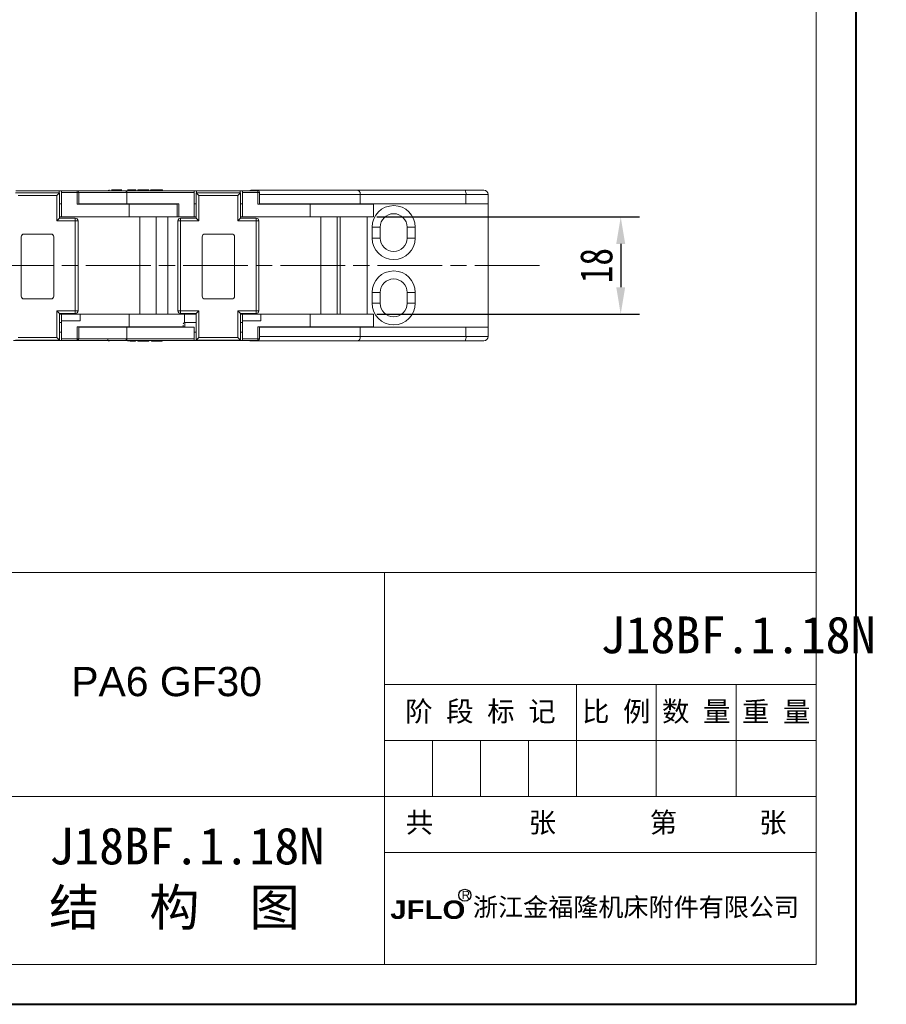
# Model space of a CAD drawing. Header units: millimetres. Extents: x 2978 to 3606, y -417 to 23.
# Tile 10 of 28: x 3445 to 3606, y -417 to -234. Entities that reach past the tile are written whole.
import ezdxf

# ---------------------------------------------------------------- set-up
doc = ezdxf.new("R2010")
doc.units = ezdxf.units.MM
for name, pattern in [('ACAD_ISO08W100', [36, 24, -3, 6, -3]), ('CENTER', [0.6, 0.375, -0.075, 0.075, -0.075]), ('CENTER2', [28.575, 19.05, -3.175, 3.175, -3.175])]:
    doc.linetypes.add(name, pattern=pattern)
for name, color, linetype, lineweight in [('中心线', 1, 'CENTER', 25), ('标注', 1, 'Continuous', 13), ('标注线', 7, 'Continuous', 15)]:
    doc.layers.add(name, color=color, linetype=linetype, lineweight=lineweight)
doc.styles.get("Standard").update_dxf_attribs({"font": '仿宋_GB2312.ttf', "width": 0.8})
doc.styles.add('样式 6', font='仿宋_GB2312.ttf')
doc.dimstyles.new('副本 ISO-25.1', dxfattribs={"dimtxt": 6, "dimasz": 5, "dimexe": 3.5, "dimexo": 0.625, "dimgap": 1.5, "dimtad": 1, "dimdsep": 46, "dimtxsty": 'Standard', "dimcen": 2.5, "dimadec": 0, "dimazin": 0, "dimtfac": 1, "dimtmove": 0, "dimatfit": 3, "dimfxl": 0, "dimarcsym": 0})

# ---------------------------------------------------------------- blocks, each defined once
blk = doc.blocks.new('*D207')
at = {"color": 0, "lineweight": -2}
for p, q in [((3511.43, -270.97), (3560.1, -270.97)), ((3556.6, -275.97), (3556.6, -283.97)), ((3511.43, -288.97), (3560.1, -288.97))]:
    blk.add_line(p, q, dxfattribs=at)
at = {"color": 0, "lineweight": 9}
for points in [[(3555.77, -275.97), (3557.43, -275.97), (3556.6, -270.97)], [(3555.77, -283.97), (3557.43, -283.97), (3556.6, -288.97)]]:
    blk.add_solid(points, dxfattribs=at)
at = {"layer": 'Defpoints', "color": 0, "lineweight": 9}
for p in [(3510.8, -270.97), (3510.8, -288.97), (3556.6, -288.97)]:
    blk.add_point(p, dxfattribs=at)
at = {"color": 0, "lineweight": 9, "insert": (3552.1, -279.97), "char_height": 6, "attachment_point": 5, "rotation": 90}
blk.add_mtext('18', dxfattribs=at)

msp = doc.modelspace()

# ---------------------------------------------------------------- linework, layer by layer
at = {"color": 7, "lineweight": 40}
for p, q in [((3600.195, -416.77), (3600.195, 22.907)), ((2978.429, -416.77), (3600.195, -416.77))]:
    msp.add_line(p, q, dxfattribs=at)
at = {"color": 7, "lineweight": 13}
for p, q in [((3592.793, -409.368), (3592.793, 15.505)), ((3261.162, -336.829), (3592.793, -336.829)), ((3326.322, -409.368), (3592.793, -409.368))]:
    msp.add_line(p, q, dxfattribs=at)
at = {"color": 7, "linetype": 'Continuous', "lineweight": 15}
for p, q in [((3444.539, -266.116), (3452.622, -266.116)), ((3452.622, -266.116), (3452.622, -266.486)), ((3452.622, -266.116), (3453.051, -266.116)), ((3453.051, -266.116), (3455.902, -266.116)), ((3453.051, -266.116), (3453.051, -266.42)), ((3455.902, -266.42), (3455.902, -266.116)), ((3465.034, -266.116), (3455.902, -266.116)), ((3465.043, -266.118), (3465.029, -266.137)), ((3465.034, -266.116), (3465.108, -266.116)), ((3465.108, -266.116), (3465.108, -266.307)), ((3465.108, -266.116), (3477.61, -266.116)), ((3465.235, -265.965), (3466.4, -265.965)), ((3465.552, -266.015), (3465.348, -266.015)), ((3466.072, -266.116), (3465.552, -266.015)), ((3466.4, -266.116), (3466.4, -265.965)), ((3466.4, -265.965), (3466.777, -265.965)), ((3466.777, -265.965), (3466.777, -266.116)), ((3467.161, -265.965), (3467.161, -266.116)), ((3467.161, -265.965), (3469.215, -265.965)), ((3469.215, -266.116), (3469.215, -265.965)), ((3469.524, -265.965), (3469.524, -266.116)), ((3469.818, -266.116), (3469.818, -265.965)), ((3471.711, -266.116), (3471.711, -265.965)), ((3477.61, -266.42), (3477.61, -266.116)), ((3477.61, -266.116), (3478.039, -266.116)), ((3478.039, -266.486), (3478.039, -266.116)), ((3478.039, -266.116), (3486.122, -266.116)), ((3486.122, -266.116), (3486.122, -266.486)), ((3486.122, -266.116), (3486.551, -266.116)), ((3486.551, -266.116), (3489.402, -266.116)), ((3486.551, -266.116), (3486.551, -266.42)), ((3507.91, -266.029), (3488.11, -266.029)), ((3489.402, -266.42), (3489.402, -266.116)), ((3527.79, -266.029), (3507.91, -266.029)), ((3444.48, -266.486), (3452.68, -266.486)), ((3444.98, -266.986), (3452.18, -266.986)), ((3452.18, -266.986), (3452.68, -266.486)), ((3452.18, -266.986), (3452.18, -271.686)), ((3452.68, -271.186), (3452.68, -266.486)), ((3453.051, -270.966), (3453.051, -266.42)), ((3453.051, -266.42), (3455.902, -266.42)), ((3455.902, -266.42), (3455.902, -268.591)), ((3456.205, -266.42), (3455.902, -266.42)), ((3465.021, -266.416), (3456.205, -266.416)), ((3456.205, -268.591), (3456.205, -266.42)), ((3465.097, -266.418), (3465.021, -266.416)), ((3465.114, -266.42), (3465.103, -266.42)), ((3465.103, -268.541), (3465.103, -266.42)), ((3465.108, -266.307), (3465.114, -266.42)), ((3465.114, -266.42), (3477.61, -266.42)), ((3465.114, -268.541), (3465.114, -266.42)), ((3477.61, -266.42), (3477.61, -270.966)), ((3478.48, -266.986), (3477.98, -266.486)), ((3477.98, -266.486), (3477.98, -271.186)), ((3477.98, -266.486), (3486.18, -266.486)), ((3478.48, -271.686), (3478.48, -266.986)), ((3478.48, -266.986), (3485.68, -266.986)), ((3485.68, -266.986), (3486.18, -266.486)), ((3485.68, -266.986), (3485.68, -271.686)), ((3486.18, -271.186), (3486.18, -266.486)), ((3486.551, -266.42), (3489.402, -266.42)), ((3486.551, -270.966), (3486.551, -266.42)), ((3489.402, -266.42), (3489.402, -268.591)), ((3489.705, -266.42), (3489.402, -266.42)), ((3489.705, -268.591), (3489.705, -266.42)), ((3508.366, -266.829), (3489.705, -266.829)), ((3508.366, -268.541), (3508.366, -266.829)), ((3527.943, -266.829), (3508.366, -266.829)), ((3527.943, -266.829), (3527.943, -268.541)), ((3532.05, -266.829), (3527.943, -266.829)), ((3532.05, -268.541), (3532.05, -266.829)), ((3453.051, -268.541), (3452.68, -268.541)), ((3455.902, -268.591), (3465.552, -268.591)), ((3456.205, -268.541), (3465.103, -268.541)), ((3459.985, -268.541), (3459.985, -268.591)), ((3460.257, -268.591), (3460.257, -268.541)), ((3461.585, -268.541), (3461.585, -268.591)), ((3465.103, -268.541), (3465.114, -268.541)), ((3465.114, -268.541), (3474.759, -268.541)), ((3465.552, -268.591), (3465.552, -270.966)), ((3465.552, -268.591), (3474.456, -268.591)), ((3469.519, -268.591), (3469.519, -268.541)), ((3474.456, -268.541), (3474.456, -270.966)), ((3474.759, -270.966), (3474.759, -268.541)), ((3477.98, -268.541), (3477.61, -268.541)), ((3486.551, -268.541), (3486.18, -268.541)), ((3489.402, -268.591), (3499.052, -268.591)), ((3508.366, -268.541), (3489.705, -268.541)), ((3493.485, -268.541), (3493.485, -268.591)), ((3493.757, -268.591), (3493.757, -268.541)), ((3495.085, -268.541), (3495.085, -268.591)), ((3499.052, -268.591), (3499.052, -270.966)), ((3499.052, -268.591), (3510.802, -268.591)), ((3503.019, -268.591), (3503.019, -268.541)), ((3504.627, -268.591), (3504.627, -268.541)), ((3527.943, -268.541), (3508.366, -268.541)), ((3509.65, -268.541), (3509.65, -268.591)), ((3510.802, -270.966), (3510.802, -268.591)), ((3532.05, -268.541), (3527.943, -268.541)), ((3532.05, -268.541), (3532.05, -279.966)), ((3452.68, -271.186), (3452.18, -271.686)), ((3453.051, -270.966), (3452.68, -270.966)), ((3455.58, -271.186), (3452.68, -271.186)), ((3465.552, -270.966), (3453.051, -270.966)), ((3455.58, -271.686), (3455.58, -271.186)), ((3465.552, -270.966), (3474.456, -270.966)), ((3467.555, -270.966), (3467.555, -279.966)), ((3470.568, -279.966), (3470.568, -270.966)), ((3472.709, -270.966), (3472.709, -279.966)), ((3474.759, -270.966), (3474.456, -270.966)), ((3477.61, -270.966), (3474.759, -270.966)), ((3475.08, -271.186), (3475.08, -271.686)), ((3477.98, -271.186), (3475.08, -271.186)), ((3477.98, -270.966), (3477.61, -270.966)), ((3478.48, -271.686), (3477.98, -271.186)), ((3486.18, -271.186), (3485.68, -271.686)), ((3486.551, -270.966), (3486.18, -270.966)), ((3489.08, -271.186), (3486.18, -271.186)), ((3499.052, -270.966), (3486.551, -270.966)), ((3489.08, -271.686), (3489.08, -271.186)), ((3499.052, -270.966), (3510.802, -270.966)), ((3501.055, -270.966), (3501.055, -279.966)), ((3504.068, -279.966), (3504.068, -270.966)), ((3504.627, -279.966), (3504.627, -270.966)), ((3509.65, -270.966), (3509.65, -279.966)), ((3452.18, -271.686), (3455.58, -271.686)), ((3455.58, -271.686), (3455.58, -279.966)), ((3456.08, -271.686), (3455.58, -271.686)), ((3456.08, -271.686), (3456.08, -279.966)), ((3474.58, -279.966), (3474.58, -271.686)), ((3475.08, -271.686), (3474.58, -271.686)), ((3475.08, -279.966), (3475.08, -271.686)), ((3475.08, -271.686), (3478.48, -271.686)), ((3485.68, -271.686), (3489.08, -271.686)), ((3489.08, -271.686), (3489.08, -279.966)), ((3489.58, -271.686), (3489.08, -271.686)), ((3489.58, -271.686), (3489.58, -279.966)), ((3510.55, -274.866), (3510.55, -272.866)), ((3512.05, -272.866), (3510.55, -272.866)), ((3512.05, -274.866), (3512.05, -272.866)), ((3517.05, -272.866), (3517.05, -274.866)), ((3518.55, -272.866), (3517.05, -272.866)), ((3518.55, -272.866), (3518.55, -274.866)), ((3445.58, -274.636), (3445.58, -285.636)), ((3451.08, -274.136), (3446.08, -274.136)), ((3451.58, -285.636), (3451.58, -274.636)), ((3479.08, -274.636), (3479.08, -285.636)), ((3484.58, -274.136), (3479.58, -274.136)), ((3485.08, -285.636), (3485.08, -274.636)), ((3510.55, -274.866), (3512.05, -274.866)), ((3517.05, -274.866), (3518.55, -274.866)), ((3455.58, -279.966), (3455.58, -288.342)), ((3456.08, -279.966), (3456.08, -288.342)), ((3467.555, -279.966), (3467.555, -288.966)), ((3470.568, -288.966), (3470.568, -279.966)), ((3472.709, -279.966), (3472.709, -288.966)), ((3474.58, -288.342), (3474.58, -279.966)), ((3475.08, -288.342), (3475.08, -279.966)), ((3489.08, -279.966), (3489.08, -288.342)), ((3489.58, -279.966), (3489.58, -288.342)), ((3501.055, -279.966), (3501.055, -288.966)), ((3504.068, -288.966), (3504.068, -279.966)), ((3504.627, -288.966), (3504.627, -279.966)), ((3509.65, -279.966), (3509.65, -288.966)), ((3532.05, -279.966), (3532.05, -291.391)), ((3446.08, -286.136), (3451.08, -286.136)), ((3479.58, -286.136), (3484.58, -286.136)), ((3510.55, -286.954), (3510.55, -284.954)), ((3512.05, -284.954), (3510.55, -284.954)), ((3512.05, -286.954), (3512.05, -284.954)), ((3518.55, -284.954), (3517.05, -284.954)), ((3517.05, -284.954), (3517.05, -286.954)), ((3518.55, -284.954), (3518.55, -286.954)), ((3510.55, -286.954), (3512.05, -286.954)), ((3517.05, -286.954), (3518.55, -286.954)), ((3455.58, -288.342), (3452.18, -288.342)), ((3452.18, -288.342), (3452.18, -293.286)), ((3452.68, -288.842), (3452.18, -288.342)), ((3452.68, -288.842), (3455.58, -288.842)), ((3452.68, -293.786), (3452.68, -288.842)), ((3452.68, -288.966), (3453.051, -288.966)), ((3453.051, -288.966), (3456.461, -288.966)), ((3453.051, -290.178), (3453.051, -288.966)), ((3455.58, -288.342), (3456.08, -288.342)), ((3455.58, -288.842), (3455.58, -288.342)), ((3456.461, -290.178), (3456.461, -288.966)), ((3456.461, -288.966), (3465.552, -288.966)), ((3465.552, -288.966), (3465.552, -291.341)), ((3475.814, -288.966), (3465.552, -288.966)), ((3474.58, -288.342), (3475.08, -288.342)), ((3478.48, -288.342), (3475.08, -288.342)), ((3475.08, -288.342), (3475.08, -288.842)), ((3475.08, -288.842), (3477.98, -288.842)), ((3475.814, -290.492), (3475.814, -288.966)), ((3475.814, -288.966), (3477.98, -288.966)), ((3477.98, -288.842), (3478.48, -288.342)), ((3477.98, -288.842), (3477.98, -293.786)), ((3478.48, -293.286), (3478.48, -288.342)), ((3489.08, -288.342), (3485.68, -288.342)), ((3485.68, -288.342), (3485.68, -293.286)), ((3486.18, -288.842), (3485.68, -288.342)), ((3486.18, -288.842), (3489.08, -288.842)), ((3486.18, -293.786), (3486.18, -288.842)), ((3486.18, -288.966), (3486.551, -288.966)), ((3486.551, -288.966), (3489.961, -288.966)), ((3486.551, -290.178), (3486.551, -288.966)), ((3489.08, -288.342), (3489.58, -288.342)), ((3489.08, -288.842), (3489.08, -288.342)), ((3489.961, -290.178), (3489.961, -288.966)), ((3489.961, -288.966), (3499.052, -288.966)), ((3499.052, -288.966), (3499.052, -291.341)), ((3510.802, -288.966), (3499.052, -288.966)), ((3510.802, -291.341), (3510.802, -288.966)), ((3453.051, -290.481), (3452.68, -290.481)), ((3453.051, -290.178), (3456.461, -290.178)), ((3453.051, -293.512), (3453.051, -290.178)), ((3465.552, -291.341), (3455.902, -291.341)), ((3455.902, -291.341), (3455.902, -293.512)), ((3456.205, -293.512), (3456.205, -291.341)), ((3465.103, -291.391), (3456.205, -291.391)), ((3459.985, -291.341), (3459.985, -291.391)), ((3460.257, -291.391), (3460.257, -291.341)), ((3461.585, -291.341), (3461.585, -291.391)), ((3465.108, -293.513), (3465.108, -291.391)), ((3477.61, -291.391), (3465.114, -291.391)), ((3465.552, -291.341), (3475.814, -291.341)), ((3469.519, -291.391), (3469.519, -291.341)), ((3477.98, -290.481), (3475.892, -290.481)), ((3477.61, -291.391), (3477.61, -293.512)), ((3486.551, -290.481), (3486.18, -290.481)), ((3486.551, -290.178), (3489.961, -290.178)), ((3486.551, -293.512), (3486.551, -290.178)), ((3499.052, -291.341), (3489.402, -291.341)), ((3489.402, -291.341), (3489.402, -293.512)), ((3489.705, -293.512), (3489.705, -291.341)), ((3489.705, -291.391), (3508.366, -291.391)), ((3493.485, -291.341), (3493.485, -291.391)), ((3493.757, -291.391), (3493.757, -291.341)), ((3495.085, -291.341), (3495.085, -291.391)), ((3499.052, -291.341), (3510.802, -291.341)), ((3503.019, -291.391), (3503.019, -291.341)), ((3504.627, -291.391), (3504.627, -291.341)), ((3508.366, -291.391), (3508.366, -293.102)), ((3508.366, -291.391), (3527.943, -291.391)), ((3509.65, -291.341), (3509.65, -291.391)), ((3527.943, -291.391), (3527.943, -293.102)), ((3527.943, -291.391), (3532.05, -291.391)), ((3532.05, -291.391), (3532.05, -293.102)), ((3452.18, -293.286), (3444.98, -293.286)), ((3452.68, -293.786), (3452.18, -293.286)), ((3452.68, -292.3), (3453.051, -292.3)), ((3455.902, -293.512), (3453.051, -293.512)), ((3453.051, -293.512), (3453.051, -293.815)), ((3455.902, -293.815), (3455.902, -293.512)), ((3455.902, -293.512), (3456.205, -293.512)), ((3456.205, -293.515), (3465.021, -293.515)), ((3465.021, -293.515), (3465.106, -293.513)), ((3477.61, -293.512), (3465.106, -293.513)), ((3477.61, -292.3), (3477.98, -292.3)), ((3477.61, -293.815), (3477.61, -293.512)), ((3477.98, -293.786), (3478.48, -293.286)), ((3485.68, -293.286), (3478.48, -293.286)), ((3486.18, -293.786), (3485.68, -293.286)), ((3486.18, -292.3), (3486.551, -292.3)), ((3489.402, -293.512), (3486.551, -293.512)), ((3486.551, -293.512), (3486.551, -293.815)), ((3489.402, -293.815), (3489.402, -293.512)), ((3489.402, -293.512), (3489.705, -293.512)), ((3489.705, -293.102), (3508.366, -293.102)), ((3508.366, -293.102), (3527.943, -293.102)), ((3527.943, -293.102), (3532.05, -293.102)), ((3453.051, -293.815), (3444.11, -293.815)), ((3444.48, -293.786), (3452.68, -293.786)), ((3455.902, -293.815), (3453.051, -293.815)), ((3465.029, -293.795), (3465.044, -293.813)), ((3465.108, -293.815), (3465.034, -293.815)), ((3465.108, -293.815), (3465.108, -293.624)), ((3477.61, -293.815), (3465.108, -293.815)), ((3465.239, -293.916), (3465.552, -293.916)), ((3465.552, -293.916), (3466.072, -293.815)), ((3466.754, -293.967), (3465.709, -293.967)), ((3466.754, -293.967), (3466.754, -293.815)), ((3467.138, -293.967), (3467.138, -293.815)), ((3467.138, -293.967), (3467.514, -293.967)), ((3467.514, -293.815), (3467.514, -293.967)), ((3468.68, -293.967), (3467.514, -293.967)), ((3468.68, -293.967), (3468.68, -293.815)), ((3469.212, -293.967), (3468.68, -293.967)), ((3469.212, -293.967), (3469.212, -293.815)), ((3469.689, -293.815), (3469.689, -293.967)), ((3471.651, -293.967), (3471.651, -293.815)), ((3486.551, -293.815), (3477.61, -293.815)), ((3477.98, -293.786), (3486.18, -293.786)), ((3489.402, -293.815), (3486.551, -293.815)), ((3488.11, -293.902), (3499.052, -293.902)), ((3507.91, -293.902), (3527.79, -293.902))]:
    msp.add_line(p, q, dxfattribs=at)
at = {"color": 7, "lineweight": 15}
for p, q in [((3512.852, -409.368), (3512.852, -336.829)), ((3512.852, -357.554), (3592.793, -357.554)), ((3548.381, -378.28), (3548.381, -357.554)), ((3563.185, -378.28), (3563.185, -357.554)), ((3577.989, -378.28), (3577.989, -357.554)), ((3512.852, -367.917), (3592.793, -367.917)), ((3521.734, -378.28), (3521.734, -367.917)), ((3530.616, -378.28), (3530.616, -367.917)), ((3539.499, -378.28), (3539.499, -367.917)), ((3326.322, -378.28), (3502.489, -378.28)), ((3502.489, -378.28), (3592.793, -378.28)), ((3512.852, -388.643), (3592.793, -388.643))]:
    msp.add_line(p, q, dxfattribs=at)
at = {"color": 7, "linetype": 'Continuous', "lineweight": 15, "flags": 128}
msp.add_lwpolyline([(3475.892, -290.481), (3475.892, -290.551), (3475.892, -290.748), (3475.892, -291.043), (3475.892, -291.391)], dxfattribs=at)
at = {"color": 7, "linetype": 'Continuous', "lineweight": 15}
for centre, radius, start, end in [((3455.902, -266.42), 0.303, 360, 90), ((3488.11, -266.829), 0.8, 90, 115.96575), ((3489.402, -266.42), 0.303, 0, 90), ((3526.777, -266.637), 1.181, 350.60705, 30.93984), ((3531.25, -266.829), 0.8, 0, 90), ((3472.366, -267.123), 7.303, 173.58426, 174.45965), ((3514.55, -272.866), 4, 360, 180), ((3455.58, -271.686), 0.5, 360, 90), ((3475.08, -271.686), 0.5, 90, 180), ((3489.08, -271.686), 0.5, 360, 90), ((3514.55, -272.866), 2.5, 0, 180), ((3446.08, -274.636), 0.5, 90, 180), ((3451.08, -274.636), 0.5, 0, 90), ((3479.58, -274.636), 0.5, 90, 180), ((3484.58, -274.636), 0.5, 0, 90), ((3514.55, -274.866), 4, 180, 360), ((3514.55, -274.866), 2.5, 180, 0), ((3514.55, -284.954), 4, 360, 180), ((3514.55, -284.954), 2.5, 0, 180), ((3446.08, -285.636), 0.5, 180, 270), ((3451.08, -285.636), 0.5, 270, 0), ((3479.58, -285.636), 0.5, 180, 270), ((3484.58, -285.636), 0.5, 270, 0), ((3514.55, -286.954), 4, 180, 360), ((3514.55, -286.954), 2.5, 180, 0), ((3455.58, -288.342), 0.5, 270, 360), ((3475.08, -288.342), 0.5, 180, 270), ((3489.08, -288.342), 0.5, 270, 360), ((3475.892, -290.785), 0.303, 89.99942, 180), ((3455.902, -293.512), 0.303, 270, 0), ((3489.402, -293.512), 0.303, 270, 0), ((3526.777, -293.295), 1.181, 329.06016, 9.39295), ((3531.25, -293.102), 0.8, 270, 0), ((3488.11, -293.102), 0.8, 243.11196, 270)]:
    msp.add_arc(centre, radius, start, end, dxfattribs=at)
for points, knots in [([(3461.889, -266.015), (3461.865, -266.017), (3461.821, -266.02), (3461.754, -266.045), (3461.7, -266.075), (3461.676, -266.107), (3461.668, -266.116)], [0, 0, 0, 0, 0.2816795, 0.5233129, 0.8524662, 1, 1, 1, 1]), ([(3462.264, -265.965), (3462.262, -265.965), (3462.257, -265.965), (3462.307, -265.965), (3462.436, -265.965), (3462.643, -265.965), (3462.966, -265.965), (3463.363, -265.965), (3463.724, -265.965), (3463.972, -265.965), (3464.134, -265.965), (3464.21, -265.965), (3464.228, -265.965), (3464.223, -265.965), (3464.227, -265.965), (3464.226, -265.965), (3464.225, -265.965)], [0, 0, 0, 0, 0.0609658, 0.1225554, 0.1669432, 0.2113739, 0.2788702, 0.3732011, 0.4466314, 0.4991848, 0.5440103, 0.5992543, 0.6439555, 0.6892613, 0.7798958, 1, 1, 1, 1]), ([(3465.108, -266.307), (3465.106, -266.285), (3465.101, -266.246), (3465.088, -266.193), (3465.072, -266.15), (3465.053, -266.121), (3465.04, -266.118), (3465.034, -266.116)], [0, 0, 0, 0, 0.201, 0.3493569, 0.5906876, 0.8011402, 1, 1, 1, 1]), ([(3469.546, -265.965), (3469.543, -265.965), (3469.539, -265.965), (3469.65, -265.965), (3469.772, -265.965), (3469.818, -265.965)], [0, 0, 0, 0, 0.4517384, 0.7917478, 1, 1, 1, 1]), ([(3469.818, -265.965), (3469.895, -265.965), (3470.049, -265.965), (3470.403, -265.965), (3470.784, -265.965), (3471.162, -265.965), (3471.432, -265.965), (3471.587, -265.965), (3471.663, -265.965), (3471.707, -265.965), (3471.718, -265.965), (3471.685, -265.965), (3471.597, -265.965), (3471.474, -265.965), (3471.426, -265.965)], [0, 0, 0, 0, 0.0777255, 0.155352, 0.2765945, 0.3622698, 0.4485218, 0.5255911, 0.5864532, 0.6488305, 0.7458294, 0.8445582, 0.9391331, 1, 1, 1, 1]), ([(3508.366, -266.829), (3508.361, -266.744), (3508.352, -266.573), (3508.282, -266.344), (3508.177, -266.162), (3508.049, -266.054), (3507.955, -266.03), (3507.911, -266.029), (3507.91, -266.029)], [0, 0, 0, 0, 0.1970567, 0.3939229, 0.5960781, 0.810749, 0.9947233, 1, 1, 1, 1]), ([(3531.25, -266.029), (3531.204, -266.029), (3531.109, -266.029), (3530.594, -266.029), (3530.266, -266.029), (3530.244, -266.029), (3529.918, -266.029), (3529.341, -266.029), (3528.689, -266.029), (3528.355, -266.029), (3528.128, -266.029), (3527.907, -266.029), (3527.79, -266.029)], [0, 0, 0, 0, 0.2421182, 0.4993814, 0.5000438, 0.5047453, 0.5173469, 0.7569096, 0.8783771, 0.8845373, 0.9389711, 1, 1, 1, 1]), ([(3475.589, -290.976), (3475.589, -291.002), (3475.589, -291.06), (3475.589, -291.197), (3475.589, -291.315), (3475.589, -291.391)], [0, 0, 0, 0, 0.2329614, 0.5028625, 1, 1, 1, 1]), ([(3465.106, -293.513), (3465.105, -293.529), (3465.102, -293.567), (3465.106, -293.603), (3465.108, -293.624)], [0, 0, 0, 0, 0.4175448, 1, 1, 1, 1]), ([(3508.366, -293.102), (3508.361, -293.188), (3508.352, -293.359), (3508.282, -293.588), (3508.177, -293.769), (3508.049, -293.878), (3507.955, -293.902), (3507.911, -293.902), (3507.91, -293.902)], [0, 0, 0, 0, 0.1970567, 0.3939229, 0.5960781, 0.810749, 0.9947233, 1, 1, 1, 1]), ([(3465.034, -293.815), (3463.959, -293.815), (3461.763, -293.815), (3458.825, -293.815), (3456.85, -293.815), (3456.194, -293.815), (3456.067, -293.815)], [0, 0, 0, 0, 0.2995717, 0.612023, 0.9244743, 1, 1, 1, 1]), ([(3461.585, -293.613), (3461.587, -293.637), (3461.59, -293.681), (3461.614, -293.749), (3461.659, -293.819), (3461.728, -293.875), (3461.809, -293.91), (3461.861, -293.914), (3461.889, -293.916)], [0, 0, 0, 0, 0.1487779, 0.2764002, 0.4502453, 0.6721092, 0.8266342, 1, 1, 1, 1]), ([(3465.108, -293.624), (3465.106, -293.647), (3465.101, -293.686), (3465.088, -293.739), (3465.072, -293.782), (3465.053, -293.811), (3465.04, -293.814), (3465.034, -293.815)], [0, 0, 0, 0, 0.2009574, 0.3493582, 0.5907169, 0.8011555, 1, 1, 1, 1]), ([(3471.651, -293.967), (3471.653, -293.967), (3471.657, -293.967), (3471.608, -293.967), (3471.478, -293.967), (3471.272, -293.967), (3470.948, -293.967), (3470.551, -293.967), (3470.19, -293.967), (3469.943, -293.967), (3469.78, -293.967), (3469.705, -293.967), (3469.686, -293.967), (3469.691, -293.967), (3469.688, -293.967), (3469.689, -293.967), (3469.689, -293.967)], [0, 0, 0, 0, 0.0609658, 0.1225554, 0.1669432, 0.2113739, 0.2788702, 0.3732011, 0.4466314, 0.4991848, 0.5440103, 0.5992543, 0.6439555, 0.6892613, 0.7798958, 1, 1, 1, 1]), ([(3499.052, -293.902), (3499.901, -293.902), (3500.752, -293.902), (3501.593, -293.902), (3501.652, -293.902), (3502.495, -293.902), (3503.309, -293.902), (3504.086, -293.902), (3504.858, -293.902), (3505.585, -293.902), (3506.243, -293.902), (3506.561, -293.902), (3507.167, -293.902), (3507.649, -293.902), (3507.91, -293.902)], [0, 0, 0, 0, 0.2463236, 0.2469718, 0.2515769, 0.2639245, 0.4997749, 0.5018585, 0.5181614, 0.753231, 0.7552683, 0.7711337, 0.8766154, 1, 1, 1, 1]), ([(3527.79, -293.902), (3528.249, -293.902), (3529.194, -293.902), (3529.955, -293.902), (3530.281, -293.902), (3530.303, -293.902), (3530.617, -293.902), (3530.975, -293.902), (3531.154, -293.902), (3531.212, -293.902), (3531.242, -293.902), (3531.247, -293.902), (3531.25, -293.902)], [0, 0, 0, 0, 0.2421182, 0.49938137, 0.5000438, 0.50474526, 0.51734687, 0.75690963, 0.87837707, 0.88453728, 0.93897109, 1, 1, 1, 1])]:
    msp.add_open_spline(points, degree=3, knots=knots, dxfattribs=at)
for points in [[(3465.021, -266.416), (3465.021, -266.377), (3465.021, -266.298), (3465.024, -266.199), (3465.029, -266.13), (3465.032, -266.121), (3465.034, -266.116)], [(3465.034, -293.815), (3465.032, -293.811), (3465.029, -293.802), (3465.024, -293.733), (3465.021, -293.633), (3465.021, -293.555), (3465.021, -293.515)]]:
    msp.add_open_spline(points, degree=3, dxfattribs=at)
at = {"layer": '中心线', "linetype": 'ACAD_ISO08W100', "lineweight": 13, "ltscale": 0.5}
msp.add_line((3541.557, -279.966), (3135.502, -279.966), dxfattribs=at)
at = {"layer": '标注', "color": 7, "lineweight": 30}
msp.add_circle((3527.73, -396.569), 1.114, dxfattribs=at)

# ---------------------------------------------------------------- texts
at = {"color": 7, "insert": (3552.834, -344.949), "char_height": 6.81383, "attachment_point": 1, "style": '样式 6'}
msp.add_mtext('J18BF.1.18N', dxfattribs=at)
at = {"attachment_point": 1, "style": '样式 6'}
for s, insert, char_height in [('{\\fArial|b0|i0|c0|p32;PA6 GF30\\f楷体_GB2312|b0|i0|c134|p49;  }', (3454.838, -354.293), 5.41454), ('{\\C7;J18BF.1.18N\\P}结  构  图', (3450.725, -384.045), 6.81383)]:
    msp.add_mtext(s, dxfattribs=dict(at, insert=insert, char_height=char_height))
at = {"color": 7, "linetype": 'CENTER2', "lineweight": 18, "char_height": 3.71663, "width": 40.1505, "attachment_point": 1, "style": '样式 6'}
for s, insert in [('{\\fSimSun|b0|i0|c134|p2;  共       张}', (3511.721, -381.244)), ('{\\fSimSun|b0|i0|c134|p2;  第      张}', (3556.939, -381.244))]:
    msp.add_mtext(s, dxfattribs=dict(at, insert=insert))
at = {"layer": '标注', "color": 7, "lineweight": 9, "attachment_point": 1, "style": '样式 6'}
for s, insert, char_height, width in [('{\\fArial Black|b0|i0|c0|p34;JFLO}', (3513.913, -397.546), 3.40587, 33.44617), ('{\\fArial|b0|i0|c0|p32;R}', (3527.16, -395.766), 1.52583, 1.08878), ('{\\fSimHei|b0|i0|c134|p2;浙江金福隆机床附件有限公司}', (3529.231, -397.062), 3.40587, 64.15814)]:
    msp.add_mtext(s, dxfattribs=dict(at, insert=insert, char_height=char_height, width=width))
at = {"layer": '标注线', "color": 7, "lineweight": 18, "char_height": 3.7166, "attachment_point": 5, "style": '样式 6'}
for s, insert, width in [('阶 段 标 记', (3530.616, -362.736), 35.52945), ('比 例', (3555.783, -362.736), 14.80394), ('数 量', (3570.587, -362.736), 14.80394), ('重 量', (3585.391, -362.736), 14.80394)]:
    msp.add_mtext(s, dxfattribs=dict(at, insert=insert, width=width))

# ---------------------------------------------------------------- dimensions: what is measured, and where the dimension line sits
at = {"color": 5, "lineweight": 9}
dim = msp.add_linear_dim(base=(3556.599, -288.966), p1=(3510.802, -270.966), p2=(3510.802, -288.966), angle=90, dimstyle='副本 ISO-25.1', dxfattribs=at)
dim.commit()
dim.dimension.update_dxf_attribs({"geometry": '*D207', "text_midpoint": (3552.099, -279.966)})

doc.saveas('drawing.dxf')
